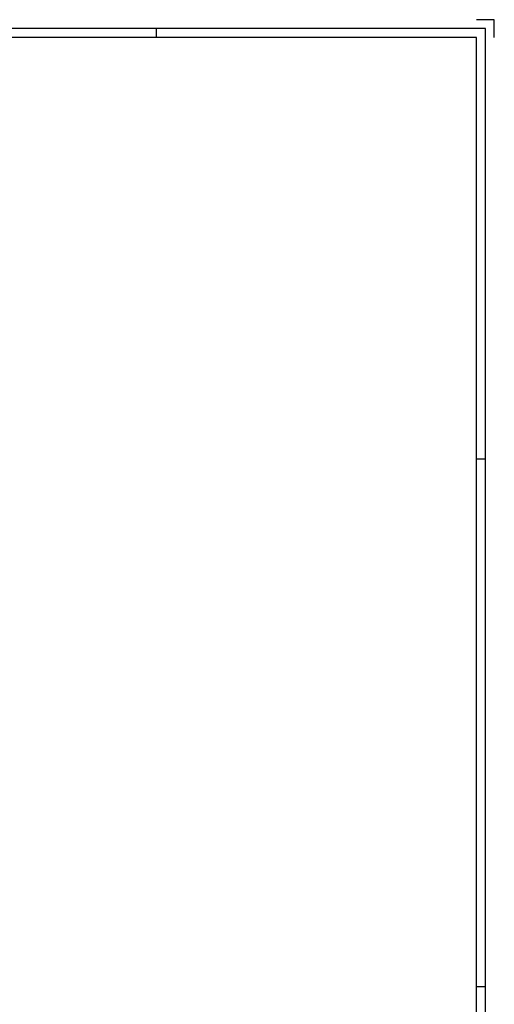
# Model space of a CAD drawing. Extents: x 0 to 1189, y 0 to 841.
# Tile 24 of 24: x 922 to 1189, y 287 to 841. Entities that reach past the tile are written whole.
import ezdxf

# ---------------------------------------------------------------- set-up
doc = ezdxf.new("R2010")
doc.units = 0
doc.header["$MEASUREMENT"] = 0
doc.layers.get('0').update_dxf_attribs({"linetype": 'CONTINUOUS'})

msp = doc.modelspace()

# ---------------------------------------------------------------- linework, layer by layer
at = {"color": 4}
for p, q in [((1189, 841), (1179, 841)), ((1189, 831), (1189, 841)), ((1184, 836), (20, 836)), ((1184, 5), (1184, 836))]:
    msp.add_line(p, q, dxfattribs=at)
at = {"color": 7}
for p, q in [((999, 831), (999, 836)), ((1179, 594), (1184, 594)), ((1179, 297), (1184, 297))]:
    msp.add_line(p, q, dxfattribs=at)
at = {"color": 6}
for p, q in [((1179, 831), (25, 831)), ((1179, 10), (1179, 831))]:
    msp.add_line(p, q, dxfattribs=at)

doc.saveas('drawing.dxf')
